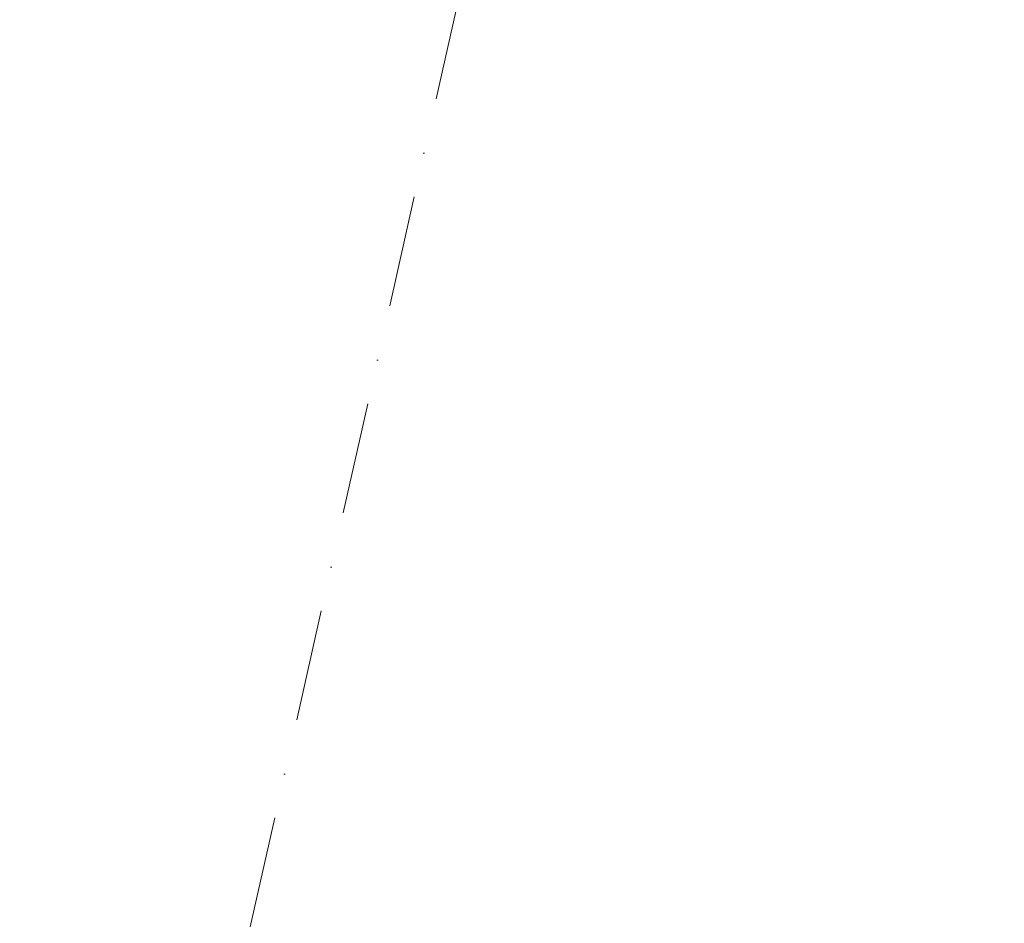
# Model space of a CAD drawing. Header units: millimetres. Extents: x -7145531 to -6681560, y 6117368 to 6219355.
# Tile 24 of 144: x -6939761 to -6936649, y 6136293 to 6139148. Entities that reach past the tile are written whole.
import ezdxf
from ezdxf.enums import TextEntityAlignment as Align

# ---------------------------------------------------------------- set-up
doc = ezdxf.new("R2010")
doc.units = ezdxf.units.MM
doc.header["$MEASUREMENT"] = 0
doc.linetypes.add('Штрихпунктирная', pattern=[670.277762, 352.777767, -176.388884, 0, -141.111112])
doc.layers.add('АР-Чертеж-Оси_Осевые размеры.АР', color=7, linetype='Continuous')
doc.layers.add('АР-Чертеж-Оси_Осевые размеры.АР_Ном._пера__120', color=7, linetype='Continuous', lineweight=0)
doc.styles.add('РЎР“Р•РќР•Р\xa0Р\x98Р\xa0_РЎРўР\x98Р›Р¬_8', font='isocpeur.ttf')

# ---------------------------------------------------------------- blocks, each defined once
blk = doc.blocks.new('Стандартный Маркер Сетки[138]_3', base_point=(-6936385, 6148067.3))
at = {"layer": 'АР-Чертеж-Оси_Осевые размеры.АР_Ном._пера__120', "color": 7, "linetype": 'Штрихпунктирная', "lineweight": 0}
blk.add_line((-6936604.1, 6147091.6), (-6941166.6, 6126777.2), dxfattribs=at)
at = {"layer": 'АР-Чертеж-Оси_Осевые размеры.АР_Ном._пера__120', "color": 7, "lineweight": 0, "style": 'РЎР“Р•РќР•Р\xa0Р\x98Р\xa0_РЎРўР\x98Р›Р¬_8'}
blk.add_attdef('AC_MarkerText_1', text='', height=350, rotation=347.3417, dxfattribs=at).set_placement((-6941457, 6125484.4), align=Align.TOP_CENTER)
blk = doc.blocks.new('Стандартный Маркер Сетки[151]_3', base_point=(-6936385, 6148067.3))
at = {"layer": 'АР-Чертеж-Оси_Осевые размеры.АР_Ном._пера__120', "color": 7, "linetype": 'Штрихпунктирная', "lineweight": 0}
blk.add_line((-6936604.1, 6147091.6), (-6941166.6, 6126777.2), dxfattribs=at)
at = {"layer": 'АР-Чертеж-Оси_Осевые размеры.АР_Ном._пера__120', "color": 7, "lineweight": 0, "style": 'РЎР“Р•РќР•Р\xa0Р\x98Р\xa0_РЎРўР\x98Р›Р¬_8'}
blk.add_attdef('AC_MarkerText_1', text='', height=350, rotation=347.3417, dxfattribs=at).set_placement((-6941457, 6125484.4), align=Align.TOP_CENTER)

msp = doc.modelspace()

# ---------------------------------------------------------------- block references
at = {"layer": 'АР-Чертеж-Оси_Осевые размеры.АР', "color": 8, "linetype": 'Continuous', "lineweight": 15}
for name in ['Стандартный Маркер Сетки[138]_3', 'Стандартный Маркер Сетки[151]_3']:
    msp.add_blockref(name, (-6936385, 6148067.3), dxfattribs=at)

doc.saveas('drawing.dxf')
